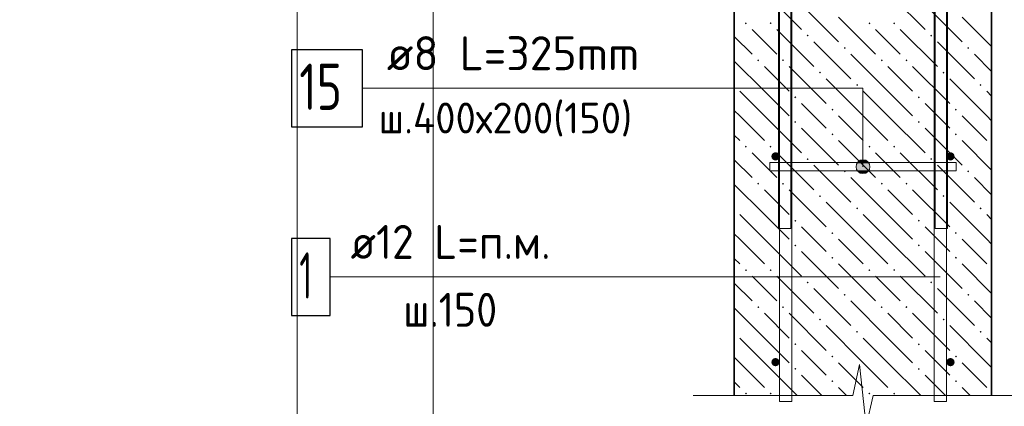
# Model space of a CAD drawing. Header units: millimetres. Extents: x 0 to 42000, y 0 to 29700.
# Tile 13 of 23: x 11448 to 17825, y 15841 to 18347. Entities that reach past the tile are written whole.
import ezdxf

# ---------------------------------------------------------------- set-up
doc = ezdxf.new("R2010")
doc.units = ezdxf.units.MM
for name, color, linetype, lineweight in [('Standard', 7, 'Continuous', 25), ('ЖБ Стена верхний уровень', 7, 'Continuous', 35), ('Позиционная метка линия выноска', 7, 'Continuous', 13), ('Примечания', 7, 'Continuous', 13), ('Стена обрамление П-обр.', 7, 'Continuous', 35), ('Стена фоновая арматура У1', 7, 'Continuous', 18), ('Стена фоновая арматура Х1', 7, 'Continuous', 35), ('Стена фоновая затяжка С-обр.', 52, 'Continuous', 25)]:
    doc.layers.add(name, color=color, linetype=linetype, lineweight=lineweight)
doc.styles.add('ISOCPEUR', font='txt')

msp = doc.modelspace()

# ---------------------------------------------------------------- hatches: boundary and pattern name
at = {"layer": 'ЖБ Стена верхний уровень', "linetype": 'Continuous', "lineweight": 18, "transparency": 33554687}
for points in [[(16145.2, 18323.9), (16151.7, 18330.4), (16158.2, 18323.9), (16151.7, 18317.4)], [(16305.2, 18323.9), (16311.7, 18330.4), (16318.2, 18323.9), (16311.7, 18317.4)], [(16945.2, 18323.9), (16951.7, 18330.4), (16958.2, 18323.9), (16951.7, 18317.4)], [(17105.2, 18323.9), (17111.7, 18330.4), (17118.2, 18323.9), (17111.7, 18317.4)], [(16545.2, 18243.9), (16551.7, 18250.4), (16558.2, 18243.9), (16551.7, 18237.4)], [(17345.2, 18243.9), (17351.7, 18250.4), (17358.2, 18243.9), (17351.7, 18237.4)], [(16785.2, 18163.9), (16791.7, 18170.4), (16798.2, 18163.9), (16791.7, 18157.4)], [(17585.2, 18163.9), (17591.7, 18170.4), (17598.2, 18163.9), (17591.7, 18157.4)], [(16225.2, 18083.9), (16231.7, 18090.4), (16238.2, 18083.9), (16231.7, 18077.4)], [(16385.2, 18083.9), (16391.7, 18090.4), (16398.2, 18083.9), (16391.7, 18077.4)], [(17025.2, 18083.9), (17031.7, 18090.4), (17038.2, 18083.9), (17031.7, 18077.4)], [(17185.2, 18083.9), (17191.7, 18090.4), (17198.2, 18083.9), (17191.7, 18077.4)], [(16625.2, 18003.9), (16631.7, 18010.4), (16638.2, 18003.9), (16631.7, 17997.4)], [(17425.2, 18003.9), (17431.7, 18010.4), (17438.2, 18003.9), (17431.7, 17997.4)], [(16076.6, 17925.5), (16078.2, 17923.9), (16076.6, 17922.3)], [(16865.2, 17923.9), (16871.7, 17930.4), (16878.2, 17923.9), (16871.7, 17917.4)], [(17665.2, 17923.9), (17671.7, 17930.4), (17678.2, 17923.9), (17671.7, 17917.4)], [(16465.2, 17843.9), (16471.7, 17850.4), (16478.2, 17843.9), (16471.7, 17837.4)], [(17265.2, 17843.9), (17271.7, 17850.4), (17278.2, 17843.9), (17271.7, 17837.4)], [(16705.2, 17763.9), (16711.7, 17770.4), (16718.2, 17763.9), (16711.7, 17757.4)], [(17505.2, 17763.9), (17511.7, 17770.4), (17518.2, 17763.9), (17511.7, 17757.4)], [(16465.2, 17683.9), (16471.7, 17690.4), (16478.2, 17683.9), (16471.7, 17677.4)], [(17265.2, 17683.9), (17271.7, 17690.4), (17278.2, 17683.9), (17271.7, 17677.4)], [(16705.2, 17603.9), (16711.7, 17610.4), (16718.2, 17603.9), (16711.7, 17597.4)], [(17505.2, 17603.9), (17511.7, 17610.4), (17518.2, 17603.9), (17511.7, 17597.4)], [(16145.2, 17523.9), (16151.7, 17530.4), (16158.2, 17523.9), (16151.7, 17517.4)], [(16305.2, 17523.9), (16311.7, 17530.4), (16318.2, 17523.9), (16311.7, 17517.4)], [(16945.2, 17523.9), (16951.7, 17530.4), (16958.2, 17523.9), (16951.7, 17517.4)], [(17105.2, 17523.9), (17111.7, 17530.4), (17118.2, 17523.9), (17111.7, 17517.4)], [(16545.2, 17443.9), (16551.7, 17450.4), (16558.2, 17443.9), (16551.7, 17437.4)], [(17345.2, 17443.9), (17351.7, 17450.4), (17358.2, 17443.9), (17351.7, 17437.4)], [(16785.2, 17363.9), (16791.7, 17370.4), (16798.2, 17363.9), (16791.7, 17357.4)], [(17585.2, 17363.9), (17591.7, 17370.4), (17598.2, 17363.9), (17591.7, 17357.4)], [(16225.2, 17283.9), (16231.7, 17290.4), (16238.2, 17283.9), (16231.7, 17277.4)], [(16385.2, 17283.9), (16391.7, 17290.4), (16398.2, 17283.9), (16391.7, 17277.4)], [(17025.2, 17283.9), (17031.7, 17290.4), (17038.2, 17283.9), (17031.7, 17277.4)], [(17185.2, 17283.9), (17191.7, 17290.4), (17198.2, 17283.9), (17191.7, 17277.4)], [(16625.2, 17203.9), (16631.7, 17210.4), (16638.2, 17203.9), (16631.7, 17197.4)], [(17425.2, 17203.9), (17431.7, 17210.4), (17438.2, 17203.9), (17431.7, 17197.4)], [(16076.6, 17125.5), (16078.2, 17123.9), (16076.6, 17122.3)], [(16865.2, 17123.9), (16871.7, 17130.4), (16878.2, 17123.9), (16871.7, 17117.4)], [(17665.2, 17123.9), (17671.7, 17130.4), (17678.2, 17123.9), (17671.7, 17117.4)], [(16465.2, 17043.9), (16471.7, 17050.4), (16478.2, 17043.9), (16471.7, 17037.4)], [(17265.2, 17043.9), (17271.7, 17050.4), (17278.2, 17043.9), (17271.7, 17037.4)], [(16705.2, 16963.9), (16711.7, 16970.4), (16718.2, 16963.9), (16711.7, 16957.4)], [(17505.2, 16963.9), (17511.7, 16970.4), (17518.2, 16963.9), (17511.7, 16957.4)], [(16465.2, 16883.9), (16471.7, 16890.4), (16478.2, 16883.9), (16471.7, 16877.4)], [(17265.2, 16883.9), (17271.7, 16890.4), (17278.2, 16883.9), (17271.7, 16877.4)], [(16705.2, 16803.9), (16711.7, 16810.4), (16718.2, 16803.9), (16711.7, 16797.4)], [(17505.2, 16803.9), (17511.7, 16810.4), (17518.2, 16803.9), (17511.7, 16797.4)], [(16145.2, 16723.9), (16151.7, 16730.4), (16158.2, 16723.9), (16151.7, 16717.4)], [(16305.2, 16723.9), (16311.7, 16730.4), (16318.2, 16723.9), (16311.7, 16717.4)], [(16945.2, 16723.9), (16951.7, 16730.4), (16958.2, 16723.9), (16951.7, 16717.4)], [(17105.2, 16723.9), (17111.7, 16730.4), (17118.2, 16723.9), (17111.7, 16717.4)], [(16545.2, 16643.9), (16551.7, 16650.4), (16558.2, 16643.9), (16551.7, 16637.4)], [(17345.2, 16643.9), (17351.7, 16650.4), (17358.2, 16643.9), (17351.7, 16637.4)], [(16785.2, 16563.9), (16791.7, 16570.4), (16798.2, 16563.9), (16791.7, 16557.4)], [(17585.2, 16563.9), (17591.7, 16570.4), (17598.2, 16563.9), (17591.7, 16557.4)], [(16225.2, 16483.9), (16231.7, 16490.4), (16238.2, 16483.9), (16231.7, 16477.4)], [(16385.2, 16483.9), (16391.7, 16490.4), (16398.2, 16483.9), (16391.7, 16477.4)], [(17025.2, 16483.9), (17031.7, 16490.4), (17038.2, 16483.9), (17031.7, 16477.4)], [(17185.2, 16483.9), (17191.7, 16490.4), (17198.2, 16483.9), (17191.7, 16477.4)], [(16625.2, 16403.9), (16631.7, 16410.4), (16638.2, 16403.9), (16631.7, 16397.4)], [(17425.2, 16403.9), (17431.7, 16410.4), (17438.2, 16403.9), (17431.7, 16397.4)], [(16865.2, 16323.9), (16871.7, 16330.4), (16878.2, 16323.9), (16871.7, 16317.4)], [(17665.2, 16323.9), (17671.7, 16330.4), (17678.2, 16323.9), (17671.7, 16317.4)], [(16076.6, 16325.5), (16078.2, 16323.9), (16076.6, 16322.3)], [(16465.2, 16243.9), (16471.7, 16250.4), (16478.2, 16243.9), (16471.7, 16237.4)], [(17265.2, 16243.9), (17271.7, 16250.4), (17278.2, 16243.9), (17271.7, 16237.4)], [(16705.2, 16163.9), (16711.7, 16170.4), (16718.2, 16163.9), (16711.7, 16157.4)], [(17505.2, 16163.9), (17511.7, 16170.4), (17518.2, 16163.9), (17511.7, 16157.4)], [(16465.2, 16083.9), (16471.7, 16090.4), (16478.2, 16083.9), (16471.7, 16077.4)], [(17265.2, 16083.9), (17271.7, 16090.4), (17278.2, 16083.9), (17271.7, 16077.4)], [(16705.2, 16003.9), (16711.7, 16010.4), (16718.2, 16003.9), (16711.7, 15997.4)], [(17505.2, 16003.9), (17511.7, 16010.4), (17518.2, 16003.9), (17511.7, 15997.4)], [(16145.2, 15923.9), (16151.7, 15930.4), (16158.2, 15923.9), (16151.7, 15917.4)], [(16305.2, 15923.9), (16311.7, 15930.4), (16318.2, 15923.9), (16311.7, 15917.4)], [(16945.2, 15923.9), (16951.7, 15930.4), (16958.2, 15923.9), (16951.7, 15917.4)], [(17105.2, 15923.9), (17111.7, 15930.4), (17118.2, 15923.9), (17111.7, 15917.4)]]:
    msp.add_hatch(color=7, dxfattribs=at).paths.add_polyline_path(points, flags=16)
at = {"layer": 'Позиционная метка линия выноска', "linetype": 'Continuous', "lineweight": 13, "transparency": 33554687}
for points in [[(16948.7, 17416.7), (16871.3, 17416.7), (16865, 17394.2)], [(16948.7, 17416.7), (16865, 17394.2), (16955, 17394.2)], [(16932.5, 17432.9), (16887.5, 17432.9), (16871.3, 17416.7)], [(16932.5, 17432.9), (16871.3, 17416.7), (16948.7, 17416.7)], [(16887.5, 17432.9), (16932.5, 17432.9), (16910, 17439.2)], [(16955, 17394.2), (16865, 17394.2), (16871.3, 17371.7)], [(16955, 17394.2), (16871.3, 17371.7), (16948.7, 17371.7)], [(16948.7, 17371.7), (16871.3, 17371.7), (16887.5, 17355.5)], [(16948.7, 17371.7), (16887.5, 17355.5), (16932.5, 17355.5)], [(16932.5, 17355.5), (16887.5, 17355.5), (16910, 17349.2)]]:
    msp.add_hatch(color=7, dxfattribs=at).paths.add_polyline_path(points)
at = {"layer": 'Стена фоновая арматура У1', "linetype": 'Continuous', "lineweight": 13, "transparency": 33554687}
for points in [[(16370, 17460.9), (16367.9, 17471.1), (16362.2, 17479.8), (16353.5, 17485.6), (16343.3, 17487.6), (16333.1, 17485.6), (16324.4, 17479.8), (16318.7, 17471.1), (16316.6, 17460.9), (16318.7, 17450.7), (16324.4, 17442.1), (16333.1, 17436.3), (16343.3, 17434.2), (16353.5, 17436.3), (16362.2, 17442.1), (16367.9, 17450.7)], [(17503.3, 17460.9), (17501.3, 17471.1), (17495.5, 17479.8), (17486.8, 17485.6), (17476.6, 17487.6), (17466.4, 17485.6), (17457.8, 17479.8), (17452, 17471.1), (17450, 17460.9), (17452, 17450.7), (17457.8, 17442.1), (17466.4, 17436.3), (17476.6, 17434.2), (17486.8, 17436.3), (17495.5, 17442.1), (17501.3, 17450.7)], [(16370, 16127.6), (16367.9, 16137.8), (16362.2, 16146.4), (16353.5, 16152.2), (16343.3, 16154.2), (16333.1, 16152.2), (16324.4, 16146.4), (16318.7, 16137.8), (16316.6, 16127.6), (16318.7, 16117.4), (16324.4, 16108.7), (16333.1, 16102.9), (16343.3, 16100.9), (16353.5, 16102.9), (16362.2, 16108.7), (16367.9, 16117.4)], [(17503.3, 16127.6), (17501.3, 16137.8), (17495.5, 16146.4), (17486.8, 16152.2), (17476.6, 16154.2), (17466.4, 16152.2), (17457.8, 16146.4), (17452, 16137.8), (17450, 16127.6), (17452, 16117.4), (17457.8, 16108.7), (17466.4, 16102.9), (17476.6, 16100.9), (17486.8, 16102.9), (17495.5, 16108.7), (17501.3, 16117.4)]]:
    msp.add_hatch(color=7, dxfattribs=at).paths.add_polyline_path(points)

# ---------------------------------------------------------------- linework, layer by layer
at = {"layer": 'Standard', "color": 7, "linetype": 'Continuous', "lineweight": 13, "transparency": 33554687}
msp.add_lwpolyline([(14126.3, 29200), (2000, 29200), (2000, 6741), (14126.3, 6741), (14126.3, 29200)], dxfattribs=at)
at = {"layer": 'Standard', "color": 254, "linetype": 'Continuous', "lineweight": 13, "true_color": 0xc4c4ff, "transparency": 33554687}
msp.add_lwpolyline([(13245.1, 15244.8), (19743.3, 15244.8), (19743.3, 27527.6), (13245.1, 27527.6), (13245.1, 15244.8)], dxfattribs=at)
at = {"layer": 'ЖБ Стена верхний уровень', "color": 7, "linetype": 'Continuous', "lineweight": 35, "transparency": 33554687}
for p, q in [((16076.6, 21260.9), (16076.6, 15911.5)), ((17743.3, 15911.5), (17743.3, 21260.9))]:
    msp.add_line(p, q, dxfattribs=at)
at = {"layer": 'ЖБ Стена верхний уровень', "color": 9, "linetype": 'Continuous', "lineweight": 18, "true_color": 0xc7c7c7, "transparency": 33554687}
for p, q in [((16271.7, 18523.9), (16511.7, 18283.9)), ((17071.7, 18523.9), (17311.7, 18283.9)), ((16511.7, 18443.9), (16751.7, 18203.9)), ((17311.7, 18443.9), (17551.7, 18203.9)), ((16751.7, 18363.9), (16991.7, 18123.9)), ((17551.7, 18363.9), (17743.3, 18172.3)), ((16271.7, 18203.9), (16191.7, 18283.9)), ((16351.7, 18283.9), (16591.7, 18043.9)), ((17071.7, 18203.9), (16991.7, 18283.9)), ((17151.7, 18283.9), (17391.7, 18043.9)), ((16076.6, 18239), (16191.7, 18123.9)), ((16351.7, 18123.9), (16271.7, 18203.9)), ((16591.7, 18203.9), (16831.7, 17963.9)), ((17151.7, 18123.9), (17071.7, 18203.9)), ((17391.7, 18203.9), (17631.7, 17963.9)), ((17071.7, 17883.9), (16831.7, 18123.9)), ((17743.3, 18012.3), (17631.7, 18123.9)), ((16271.7, 17883.9), (16076.6, 18079)), ((16271.7, 18043.9), (16431.7, 17883.9)), ((16431.7, 18043.9), (16671.7, 17803.9)), ((17071.7, 18043.9), (17231.7, 17883.9)), ((17231.7, 18043.9), (17471.7, 17803.9)), ((16911.7, 17723.9), (16671.7, 17963.9)), ((17711.7, 17723.9), (17471.7, 17963.9)), ((16111.7, 17883.9), (16271.7, 17723.9)), ((16271.7, 17883.9), (16431.7, 17723.9)), ((16911.7, 17883.9), (17071.7, 17723.9)), ((17071.7, 17883.9), (17231.7, 17723.9)), ((17711.7, 17883.9), (17743.3, 17852.3)), ((16591.7, 17723.9), (16511.7, 17803.9)), ((17391.7, 17723.9), (17311.7, 17803.9)), ((16111.7, 17723.9), (16076.6, 17759)), ((16111.7, 17723.9), (16271.7, 17563.9)), ((16271.7, 17723.9), (16511.7, 17483.9)), ((16671.7, 17643.9), (16591.7, 17723.9)), ((16751.7, 17723.9), (16911.7, 17563.9)), ((16911.7, 17723.9), (17071.7, 17563.9)), ((17071.7, 17723.9), (17311.7, 17483.9)), ((17471.7, 17643.9), (17391.7, 17723.9)), ((17551.7, 17723.9), (17711.7, 17563.9)), ((17711.7, 17723.9), (17743.3, 17692.3)), ((16511.7, 17643.9), (16751.7, 17403.9)), ((17311.7, 17643.9), (17551.7, 17403.9)), ((16076.6, 17599), (16111.7, 17563.9)), ((16751.7, 17563.9), (16991.7, 17323.9)), ((17551.7, 17563.9), (17743.3, 17372.3)), ((16271.7, 17403.9), (16191.7, 17483.9)), ((16351.7, 17483.9), (16591.7, 17243.9)), ((17071.7, 17403.9), (16991.7, 17483.9)), ((17151.7, 17483.9), (17391.7, 17243.9)), ((16076.6, 17439), (16191.7, 17323.9)), ((16351.7, 17323.9), (16271.7, 17403.9)), ((16591.7, 17403.9), (16831.7, 17163.9)), ((17151.7, 17323.9), (17071.7, 17403.9)), ((17391.7, 17403.9), (17631.7, 17163.9)), ((17071.7, 17083.9), (16831.7, 17323.9)), ((17743.3, 17212.3), (17631.7, 17323.9)), ((16271.7, 17083.9), (16076.6, 17279)), ((16271.7, 17243.9), (16431.7, 17083.9)), ((16431.7, 17243.9), (16671.7, 17003.9)), ((17071.7, 17243.9), (17231.7, 17083.9)), ((17231.7, 17243.9), (17471.7, 17003.9)), ((16911.7, 16923.9), (16671.7, 17163.9)), ((17711.7, 16923.9), (17471.7, 17163.9)), ((16111.7, 17083.9), (16271.7, 16923.9)), ((16271.7, 17083.9), (16431.7, 16923.9)), ((16911.7, 17083.9), (17071.7, 16923.9)), ((17071.7, 17083.9), (17231.7, 16923.9)), ((17711.7, 17083.9), (17743.3, 17052.3)), ((16591.7, 16923.9), (16511.7, 17003.9)), ((17391.7, 16923.9), (17311.7, 17003.9)), ((16111.7, 16923.9), (16076.6, 16959)), ((16111.7, 16923.9), (16271.7, 16763.9)), ((16271.7, 16923.9), (16511.7, 16683.9)), ((16671.7, 16843.9), (16591.7, 16923.9)), ((16751.7, 16923.9), (16911.7, 16763.9)), ((16911.7, 16923.9), (17071.7, 16763.9)), ((17071.7, 16923.9), (17311.7, 16683.9)), ((17471.7, 16843.9), (17391.7, 16923.9)), ((17551.7, 16923.9), (17711.7, 16763.9)), ((17711.7, 16923.9), (17743.3, 16892.3)), ((16511.7, 16843.9), (16751.7, 16603.9)), ((17311.7, 16843.9), (17551.7, 16603.9)), ((16076.6, 16799), (16111.7, 16763.9)), ((16751.7, 16763.9), (16991.7, 16523.9)), ((17551.7, 16763.9), (17743.3, 16572.3)), ((16271.7, 16603.9), (16191.7, 16683.9)), ((16351.7, 16683.9), (16591.7, 16443.9)), ((17071.7, 16603.9), (16991.7, 16683.9)), ((17151.7, 16683.9), (17391.7, 16443.9)), ((16076.6, 16639), (16191.7, 16523.9)), ((16351.7, 16523.9), (16271.7, 16603.9)), ((16591.7, 16603.9), (16831.7, 16363.9)), ((17151.7, 16523.9), (17071.7, 16603.9)), ((17391.7, 16603.9), (17631.7, 16363.9)), ((17071.7, 16283.9), (16831.7, 16523.9)), ((17743.3, 16412.3), (17631.7, 16523.9)), ((16271.7, 16283.9), (16076.6, 16479)), ((16271.7, 16443.9), (16431.7, 16283.9)), ((16431.7, 16443.9), (16671.7, 16203.9)), ((17071.7, 16443.9), (17231.7, 16283.9)), ((17231.7, 16443.9), (17471.7, 16203.9)), ((16911.7, 16123.9), (16671.7, 16363.9)), ((17711.7, 16123.9), (17471.7, 16363.9)), ((16111.7, 16283.9), (16271.7, 16123.9)), ((16271.7, 16283.9), (16431.7, 16123.9)), ((16911.7, 16283.9), (17071.7, 16123.9)), ((17071.7, 16283.9), (17231.7, 16123.9)), ((17711.7, 16283.9), (17743.3, 16252.3)), ((16591.7, 16123.9), (16511.7, 16203.9)), ((17391.7, 16123.9), (17311.7, 16203.9)), ((16111.7, 16123.9), (16076.6, 16159)), ((16111.7, 16123.9), (16271.7, 15963.9)), ((16271.7, 16123.9), (16484.1, 15911.5)), ((16671.7, 16043.9), (16591.7, 16123.9)), ((16751.7, 16123.9), (16911.7, 15963.9)), ((16911.7, 16123.9), (17071.7, 15963.9)), ((17071.7, 16123.9), (17284.1, 15911.5)), ((17471.7, 16043.9), (17391.7, 16123.9)), ((17551.7, 16123.9), (17711.7, 15963.9)), ((17711.7, 16123.9), (17743.3, 16092.3)), ((16511.7, 16043.9), (16644.1, 15911.5)), ((17311.7, 16043.9), (17444.1, 15911.5)), ((16076.6, 15999), (16111.7, 15963.9)), ((16751.7, 15963.9), (16804.1, 15911.5)), ((17551.7, 15963.9), (17604.1, 15911.5))]:
    msp.add_line(p, q, dxfattribs=at)
at = {"layer": 'Позиционная метка линия выноска', "color": 7, "linetype": 'Continuous', "lineweight": 13, "transparency": 33554687}
for p, q in [((16910, 17439.2), (16910, 17439.2)), ((16865, 17394.2), (16865, 17394.2)), ((16910, 17349.2), (16910, 17349.2)), ((16955, 17394.2), (16955, 17394.2)), ((17410, 16679.4), (13458.8, 16679.4))]:
    msp.add_line(p, q, dxfattribs=at)
msp.add_lwpolyline([(13668.8, 17902.4), (16910, 17902.4), (16910, 17394.2)], dxfattribs=at)
msp.add_circle((16910, 17394.2), 45, dxfattribs=at)
at = {"layer": 'Примечания', "color": 7, "linetype": 'Continuous', "lineweight": 13, "transparency": 33554687}
for p, q in [((16843.5, 15911.5), (16887.5, 16111.5)), ((16887.5, 16111.5), (16931.5, 15711.5)), ((15809.6, 15911.5), (16843.5, 15911.5)), ((16931.5, 15711.5), (16975.5, 15911.5)), ((16975.5, 15911.5), (18009.6, 15911.5))]:
    msp.add_line(p, q, dxfattribs=at)
at = {"layer": 'Стена обрамление П-обр.', "color": 38, "linetype": 'Continuous', "lineweight": 13, "true_color": 0x5f1e0f, "transparency": 33554687}
for points in [[(16443.3, 20794.3), (16443.3, 16994.2), (16363.3, 16994.2), (16363.3, 20799.8)], [(17456.6, 20799.8), (17456.6, 16994.2), (17376.6, 16994.2)], [(17376.6, 16994.2), (17376.6, 20794.3)]]:
    msp.add_lwpolyline(points, dxfattribs=at)
at = {"layer": 'Стена фоновая арматура Х1', "color": 7, "linetype": 'Continuous', "lineweight": 18, "transparency": 33554687}
for points in [[(16370, 15871.5), (16370, 21060.9), (16450, 21060.9), (16450, 15871.5), (16370, 15871.5)], [(17370, 15871.5), (17370, 21060.9), (17450, 21060.9), (17450, 15871.5), (17370, 15871.5)]]:
    msp.add_lwpolyline(points, dxfattribs=at)
at = {"layer": 'Стена фоновая арматура Х1', "color": 7, "linetype": 'Continuous', "lineweight": 25, "transparency": 33554687}
msp.add_lwpolyline([(13208.8, 16429.4), (13458.8, 16429.4), (13458.8, 16929.4), (13208.8, 16929.4), (13208.8, 16429.4)], dxfattribs=at)
at = {"layer": 'Стена фоновая затяжка С-обр.', "color": 7, "linetype": 'Continuous', "lineweight": 25, "transparency": 33554687}
msp.add_lwpolyline([(13208.8, 17652.4), (13668.8, 17652.4), (13668.8, 18152.4), (13208.8, 18152.4), (13208.8, 17652.4)], dxfattribs=at)
at = {"layer": 'Стена фоновая затяжка С-обр.', "color": 98, "linetype": 'Continuous', "lineweight": 13, "true_color": 0x005000, "transparency": 33554687}
msp.add_lwpolyline([(17513.3, 17367.6), (16306.6, 17367.6), (16306.6, 17420.9), (17513.3, 17420.9), (17513.3, 17367.6)], dxfattribs=at)

# ---------------------------------------------------------------- texts
at = {"layer": 'Standard', "color": 7, "linetype": 'Continuous', "lineweight": 18, "transparency": 33554687, "insert": (13772.3, 17590.1), "char_height": 200, "width": 1874.488, "attachment_point": 7, "style": 'ISOCPEUR'}
msp.add_mtext('\\W0.96;ш.400х200(150)', dxfattribs=at)
at = {"layer": 'Стена фоновая арматура Х1', "color": 7, "linetype": 'Continuous', "lineweight": 13, "transparency": 33554687, "attachment_point": 7, "style": 'ISOCPEUR'}
for s, insert, char_height, width in [('\\W0.94;ø12 L=п.м. ', (13590.8, 16796.7), 220, 1599.141), ('\\W0.56;1', (13258.8, 16539.4), 300, 233.343), ('\\W0.90;ш.150 ', (13931.8, 16356.7), 220, 912.907)]:
    msp.add_mtext(s, dxfattribs=dict(at, insert=insert, char_height=char_height, width=width))
at = {"layer": 'Стена фоновая затяжка С-обр.', "color": 7, "linetype": 'Continuous', "lineweight": 13, "transparency": 33554687, "attachment_point": 7, "style": 'ISOCPEUR'}
for s, insert, char_height, width in [('\\W0.98;ø8 L=325mm ', (13825.6, 18019.8), 220, 1888.528), ('\\W0.75;15', (13258.8, 17762.4), 300, 472.289)]:
    msp.add_mtext(s, dxfattribs=dict(at, insert=insert, char_height=char_height, width=width))

doc.saveas('drawing.dxf')
